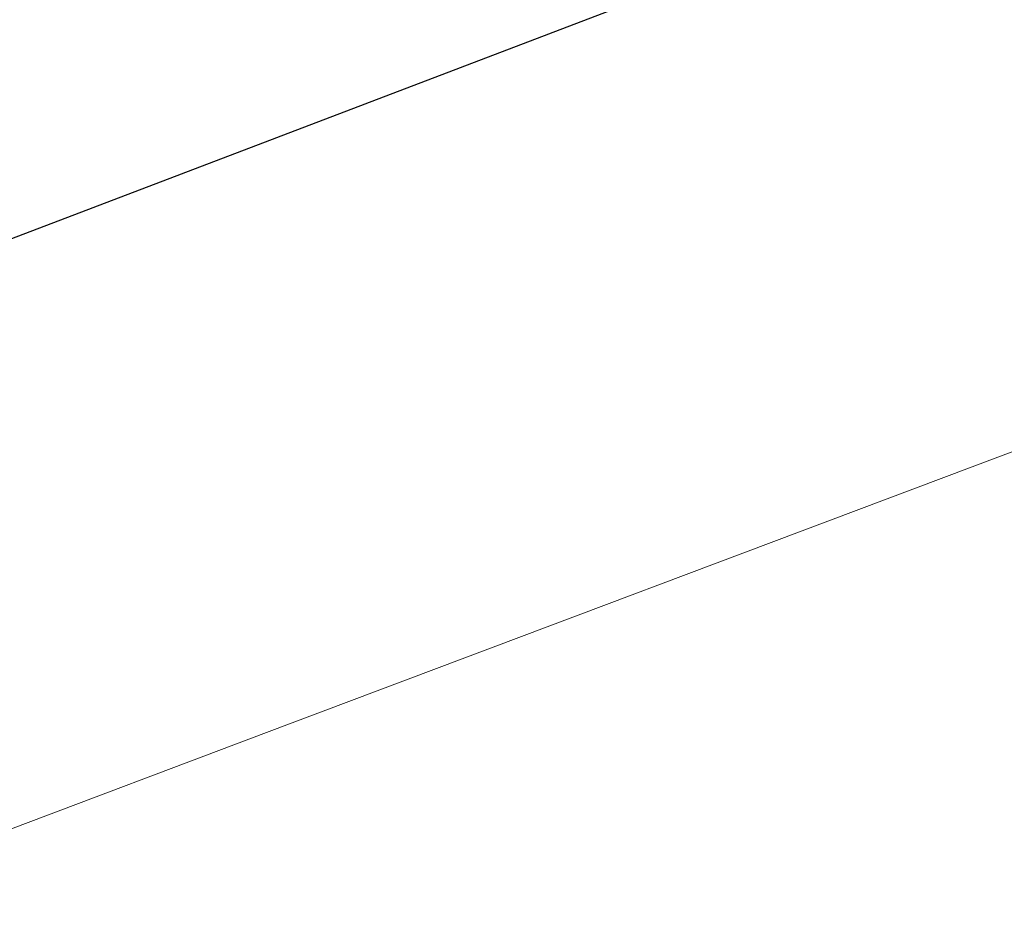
# Model space of a CAD drawing. Extents: x 1620613 to 1693141, y 557269 to 607790.
# Tile 169 of 256: x 1620825.3 to 1620826.52, y 607275.99 to 607277.1. Entities that reach past the tile are written whole.
import ezdxf

# ---------------------------------------------------------------- set-up
doc = ezdxf.new("R2010")
doc.units = 0
doc.header["$LTSCALE"] = 10
doc.header["$MEASUREMENT"] = 0
doc.linetypes.add('DGN Style 2', pattern=[7.346996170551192, 4.408197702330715, -2.938798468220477])
doc.linetypes.add('DGN Style 3', pattern=[10.28579463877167, 7.346996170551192, -2.938798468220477])
for name, color, linetype, lineweight in [('BD_X_Building', 241, 'Continuous', 0), ('DR_X_Text', 7, 'Continuous', 0), ('DT_X_Contour_Major', 132, 'DGN Style 3', 30), ('DT_X_Contour_Minor', 136, 'DGN Style 3', 0), ('SV_X_Top_of_Bank', 97, 'DGN Style 2', 0)]:
    doc.layers.add(name, color=color, linetype=linetype, lineweight=lineweight)
doc.styles.get("Standard").update_dxf_attribs({"font": 'arial.ttf'})
doc.styles.add('Style-Arial', font='arial.ttf')
doc.dimstyles.get("Standard").update_dxf_attribs({"dimtxt": 0.18, "dimasz": 0.18, "dimexe": 0.18, "dimexo": 0.0625, "dimgap": 0.09, "dimtad": 0, "dimtih": 1, "dimtoh": 1, "dimdec": 4, "dimzin": 0, "dimdsep": 46, "dimtxsty": 'Standard', "dimcen": 0.09, "dimadec": 0, "dimazin": 0, "dimtfac": 1, "dimtdec": 4, "dimtofl": 0, "dimtmove": 0, "dimatfit": 3, "dimfxl": 1, "dimtolj": 1, "dimtzin": 0, "dimarcsym": 0})

# ---------------------------------------------------------------- blocks, each defined once
blk = doc.blocks.new('*U1004')
at = {"layer": 'DT_X_Contour_Major', "elevation": 1.400041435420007, "flags": 128}
blk.add_lwpolyline([(-21.93976150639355, 52.43080084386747), (-24.55939365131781, 50.56623233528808), (-25.07324931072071, 50.20075540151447), (-25.49211679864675, 49.90342538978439), (-25.81599611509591, 49.67424229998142), (-26.04488725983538, 49.51320613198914), (-26.5286127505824, 49.17463891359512), (-26.86069815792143, 48.89643813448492), (-27.49416026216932, 48.31576121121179), (-28.42899906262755, 47.43260814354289), (-29.66521455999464, 46.24697893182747), (-33.36362481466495, 42.68199950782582), (-34.63789799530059, 41.43113654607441), (-35.6869098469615, 40.35228222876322), (-36.51066036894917, 39.44543655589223), (-37.10914956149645, 38.71059952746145), (-39.37648935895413, 35.68271356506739), (-39.14461140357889, 34.72440318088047), (-39.11748551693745, 34.53703988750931), (-39.13548412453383, 34.38565445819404), (-39.19860722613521, 34.270246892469), (-39.30685482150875, 34.19081719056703), (-39.65568106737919, 34.02697513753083), (-39.80547600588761, 33.95399467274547), (-39.99324113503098, 33.85793481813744), (-40.21897645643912, 33.73879557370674), (-40.48268196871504, 33.59657693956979), (-41.23652359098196, 33.18655472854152), (-41.48677899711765, 33.04911515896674), (-41.67216399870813, 32.94431310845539), (-41.79267859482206, 32.87214857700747), (-41.8483227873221, 32.83262156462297), (-41.91021342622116, 32.77073289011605), (-41.93535763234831, 32.74787348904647), (-41.9643722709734, 32.72571179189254), (-41.99725734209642, 32.704247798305), (-42.03401284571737, 32.68348150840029), (-42.13718809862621, 32.62903500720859), (-42.17056614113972, 32.6109156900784), (-42.19331882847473, 32.59739261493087), (-42.20544616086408, 32.58846578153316), (-42.20694813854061, 32.58413519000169), (-42.19678627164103, 32.57871526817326), (-42.24759114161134, 32.55830200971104), (-42.40762715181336, 32.50112717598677), (-42.67689430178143, 32.40719076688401), (-43.05539259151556, 32.27649278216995), (-44.2103628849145, 31.87894938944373), (-44.59880446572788, 31.7446870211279), (-44.89790148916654, 31.64005746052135), (-45.107653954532, 31.5650607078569), (-45.22806186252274, 31.51969676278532), (-45.43002354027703, 31.43823665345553), (-45.49723870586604, 31.41096942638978), (-45.5474129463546, 31.39026282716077), (-45.58054626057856, 31.37611685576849), (-45.59663864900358, 31.36853151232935), (-45.61683045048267, 31.35705143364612), (-45.64332445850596, 31.34364673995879), (-45.70766263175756, 31.31204271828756), (-45.80984497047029, 31.26223936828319), (-45.94987147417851, 31.1942366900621), (-46.37373437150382, 30.98863044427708), (-46.60722330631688, 30.88066116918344), (-46.98979293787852, 30.71095802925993), (-47.52144326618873, 30.47952102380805), (-48.2021742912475, 30.18635015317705), (-50.21623128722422, 29.32224934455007), (-51.00338110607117, 28.98437580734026), (-51.85428781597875, 28.61883080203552), (-52.76895141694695, 28.22561432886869), (-53.7473719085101, 27.80472638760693), (-56.44150240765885, 26.64546325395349), (-57.53962421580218, 26.16893911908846), (-58.81339176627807, 25.60881406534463), (-60.26280505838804, 24.96508809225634), (-61.88786409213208, 24.23776120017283), (-66.45554917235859, 22.18675492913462), (-68.09062899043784, 21.45315311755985), (-69.57010463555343, 20.7906023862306), (-70.89397610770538, 20.1991027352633), (-72.06224340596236, 19.67865416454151), (-74.97015063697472, 18.38552608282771), (-76.15826667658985, 17.85616739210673), (-77.54168437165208, 17.23793738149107), (-79.12040372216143, 16.53083605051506), (-80.89442472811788, 15.73486339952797), (-85.88554961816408, 13.49377457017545), (-87.62136641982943, 12.71386338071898), (-89.0854731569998, 12.05494643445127), (-90.27786982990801, 11.51702373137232), (-91.19855643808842, 11.10009527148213), (-93.29144064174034, 10.1496117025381), (-94.07535680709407, 9.793956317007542), (-94.85744215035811, 9.439852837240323), (-95.6376966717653, 9.08730126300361), (-96.4161203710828, 8.736301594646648), (-98.48947580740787, 7.802371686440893), (-99.23885750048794, 7.464915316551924), (-99.93198600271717, 7.152993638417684), (-100.5688613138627, 6.866606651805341), (-101.1494834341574, 6.605754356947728), (-102.6228048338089, 5.94419449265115), (-103.1514858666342, 5.705517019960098), (-103.6325379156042, 5.485654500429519), (-104.065960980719, 5.284606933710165), (-104.4517550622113, 5.102374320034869), (-105.4170339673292, 4.641507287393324), (-105.7694686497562, 4.47372590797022), (-106.1028135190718, 4.316032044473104), (-106.4170685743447, 4.168425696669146), (-106.7122338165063, 4.030906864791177), (-107.4738880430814, 3.677640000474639), (-107.7785452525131, 3.536887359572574), (-108.1212762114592, 3.379579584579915), (-108.502080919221, 3.205716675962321), (-108.9209593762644, 3.015298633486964), (-110.0887335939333, 2.485443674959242), (-110.4712485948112, 2.312849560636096), (-110.7429629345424, 2.192458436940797), (-110.9038766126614, 2.124270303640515), (-110.9539896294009, 2.108285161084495), (-110.9398901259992, 2.13526210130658), (-110.9489432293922, 2.137609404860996), (-110.9866771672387, 2.124418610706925), (-111.0530919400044, 2.095689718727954), (-111.1481875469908, 2.05142272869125), (-111.4400169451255, 1.912659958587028), (-111.5377982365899, 1.866876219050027), (-111.612270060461, 1.833597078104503), (-111.6634324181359, 1.812822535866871), (-111.6912853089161, 1.804552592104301), (-111.7344803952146, 1.799172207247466), (-111.762095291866, 1.790682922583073), (-111.8125436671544, 1.769250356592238), (-111.885825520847, 1.734874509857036), (-111.9819408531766, 1.687555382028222), (-112.2686930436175, 1.544113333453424), (-112.3985299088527, 1.479032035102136), (-112.5729763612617, 1.391369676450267), (-112.7920324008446, 1.281126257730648), (-113.0556980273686, 1.148301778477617), (-114.3902266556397, 0.4757650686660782), (-114.7635977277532, -0.3447833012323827), (-114.8748791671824, -0.5615521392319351), (-115.048707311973, -0.8601950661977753), (-115.2850821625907, -1.240712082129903), (-115.5840037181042, -1.703103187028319), (-116.4645234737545, -3.045311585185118), (-116.8413496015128, -3.571592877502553), (-117.3114381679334, -4.14378045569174), (-117.8747891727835, -4.761874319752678), (-118.5314026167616, -5.425874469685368), (-120.4067217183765, -7.257749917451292), (-121.1277644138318, -7.920910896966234), (-121.8844031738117, -8.536487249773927), (-122.6766379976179, -9.104478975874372), (-123.5044688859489, -9.624886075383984), (-125.7594793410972, -10.94919217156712), (-126.6775372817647, -11.49014861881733), (-127.7404532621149, -12.11978838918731), (-128.9482272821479, -12.83811148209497), (-130.3008593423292, -13.64511789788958), (-134.101022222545, -15.91537943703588), (-135.3573783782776, -16.66637514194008), (-136.276324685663, -17.21666610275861), (-136.8578611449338, -17.56625231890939), (-137.1019877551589, -17.71513379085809), (-137.5155896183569, -17.98126051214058), (-138.0021783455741, -18.29434967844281), (-139.7976898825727, -19.44964814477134), (-142.9226688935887, -21.46037510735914), (-144.2252609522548, -22.26990701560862), (-145.7893028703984, -23.19045751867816), (-147.6147946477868, -24.22202661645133), (-149.7017362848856, -25.36461430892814), (-155.6155137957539, -28.55953961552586), (-157.5561379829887, -29.60797401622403), (-158.9426774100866, -30.35708323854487), (-159.7751320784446, -30.80686728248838), (-160.0535019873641, -30.95732614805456), (-160.0570420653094, -30.95944955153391), (-160.0854222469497, -30.97484128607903), (-160.1679077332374, -31.01942393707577), (-160.3044985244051, -31.09319750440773), (-161.5113554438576, -31.74477505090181), (-161.6256752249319, -31.79949204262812), (-161.6474569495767, -31.80970840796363), (-161.6638079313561, -31.81690736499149), (-161.6747281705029, -31.82108891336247), (-161.6802176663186, -31.8222530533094), (-161.6876153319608, -31.82133421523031), (-161.9299380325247, -31.95611541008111), (-162.6513578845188, -32.3611481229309), (-163.8518748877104, -33.03643235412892), (-165.5314890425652, -33.98196810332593), (-170.6492563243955, -36.86373212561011), (-172.5723847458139, -37.9128201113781), (-174.5034445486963, -38.89876105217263), (-176.4424357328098, -39.82155494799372), (-178.3893582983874, -40.68120179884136), (-183.5917269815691, -42.88939734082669), (-185.3273554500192, -43.62527062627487), (-186.6324643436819, -44.17674382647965), (-187.5070536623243, -44.54381694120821), (-187.9511234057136, -44.72648997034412), (-188.5612832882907, -44.96775126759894), (-188.7629008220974, -45.04776677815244), (-188.9101335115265, -45.10686733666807), (-189.0029813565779, -45.1450529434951), (-189.0414443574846, -45.16232359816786), (-189.0714992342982, -45.18049207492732), (-189.63210551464, -45.52159093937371), (-190.315957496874, -45.93774475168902), (-191.2688420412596, -46.51763481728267), (-196.3433792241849, -49.60583971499), (-202.8910931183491, -52.39049943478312), (-204.1230099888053, -52.91439581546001), (-205.0125975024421, -53.29265936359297), (-205.5598556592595, -53.52529007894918), (-205.7647844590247, -53.61228796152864), (-205.9841149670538, -53.70441025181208), (-206.304465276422, -53.83896245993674), (-207.5183382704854, -54.3488083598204), (-209.6463221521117, -55.24259532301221), (-210.5580805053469, -55.61734610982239), (-211.697367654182, -56.07125824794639), (-213.0641835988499, -56.60433173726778), (-214.6585283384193, -57.21656657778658), (-219.2134860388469, -58.95474128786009), (-220.7191495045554, -59.52947263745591), (-221.8199216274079, -59.95003565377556), (-222.5158024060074, -60.21643033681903), (-222.806791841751, -60.32865668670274), (-223.0429085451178, -60.42236917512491), (-223.366670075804, -60.54776194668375), (-224.1608671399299, -60.85365589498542), (-225.4254997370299, -61.34005101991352), (-227.1605678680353, -62.00694732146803), (-232.4146635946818, -64.02600569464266), (-234.3447776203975, -64.77087480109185), (-236.194547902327, -65.49118834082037), (-237.9639744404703, -66.18694631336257), (-239.6530572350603, -66.85814871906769), (-244.0501530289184, -68.61528104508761), (-245.5468302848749, -69.21262640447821), (-246.7390402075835, -69.6868132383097), (-247.6267827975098, -70.03784154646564), (-248.2100580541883, -70.26571132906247), (-249.3595022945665, -70.70915271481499), (-249.8617549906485, -70.88904846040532), (-250.5064298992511, -71.09615465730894), (-251.2935270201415, -71.33047130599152), (-252.2230463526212, -71.59199840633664), (-254.8916608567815, -72.32568460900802), (-255.9925903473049, -72.5987218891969), (-257.2939179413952, -72.8675690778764), (-258.7956436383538, -73.13222617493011), (-260.4977674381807, -73.39269318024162), (-265.3039617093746, -74.08168507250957), (-266.1266109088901, -74.56554924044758), (-264.9899128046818, -75.5003978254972), (-261.8938673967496, -76.8862308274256), (-256.8384746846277, -78.72304824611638), (-240.7449643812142, -84.22254058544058), (-235.4237471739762, -86.00029451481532), (-231.5302282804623, -87.20893704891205), (-229.0644077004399, -87.84846818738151), (-228.0262854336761, -87.91888793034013), (-227.1615571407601, -87.34785871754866), (-226.6587336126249, -87.28293034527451), (-225.7988092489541, -87.5164171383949), (-224.581784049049, -88.04831909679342), (-223.0076580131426, -88.87863622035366), (-218.3338541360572, -91.49070210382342), (-216.7270128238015, -92.33611458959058), (-215.4118417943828, -92.91330263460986), (-214.3883410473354, -93.22226623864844), (-213.6565105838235, -93.26300540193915), (-212.0938563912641, -93.0140105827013), (-211.4662516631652, -92.86694058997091), (-210.755428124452, -92.61247672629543), (-209.9613857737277, -92.25061899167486), (-209.0841246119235, -91.78136738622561), (-206.6338030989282, -90.38683794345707), (-205.8058606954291, -89.91874913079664), (-205.159774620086, -89.56037977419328), (-204.6955448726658, -89.31172987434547), (-204.4131714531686, -89.17279943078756), (-203.9026507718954, -88.9486108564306), (-203.5535843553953, -88.8066317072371), (-202.8892756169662, -88.54883569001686), (-201.9097245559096, -88.17522280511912), (-200.6149311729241, -87.68579305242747), (-196.7418257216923, -86.22622455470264), (-195.355017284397, -85.68387052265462), (-194.0994210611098, -85.15148479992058), (-192.9750370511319, -84.62906738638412), (-191.9818652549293, -84.11661828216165), (-189.5083567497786, -82.76337841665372), (-188.5476012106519, -82.26692584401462), (-187.5204659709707, -81.79249802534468), (-186.4269510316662, -81.34009496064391), (-185.2670563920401, -80.90971665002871), (-182.085497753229, -79.79140749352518), (-181.0110235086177, -79.41236451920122), (-180.1737697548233, -79.11396746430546), (-179.5737364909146, -78.89621632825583), (-179.21092371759, -78.759111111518), (-178.5597169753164, -78.50102509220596), (-178.274725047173, -78.3896349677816), (-177.9081543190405, -78.24902910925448), (-177.4600047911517, -78.07920751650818), (-176.9302764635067, -77.88017018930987), (-175.408895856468, -77.31044967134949), (-174.5538751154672, -76.98286888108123), (-173.1298483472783, -76.42741689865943), (-171.1368155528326, -75.64409372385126), (-168.5747767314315, -74.63289935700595), (-160.9839985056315, -71.63255278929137), (-158.4766794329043, -70.64185147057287), (-156.6478058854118, -69.92000744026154), (-155.4973778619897, -69.46702069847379), (-155.0253953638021, -69.28289124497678), (-154.6713694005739, -69.15035575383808), (-154.5121142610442, -69.0797579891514), (-154.2998683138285, -68.96736631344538), (-154.0346315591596, -68.81318072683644), (-153.7164039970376, -68.61720122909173), (-152.7971427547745, -68.0388640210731), (-152.4399201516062, -67.82467224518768), (-152.0576982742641, -67.61584982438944), (-151.6504771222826, -67.41239675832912), (-151.2182566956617, -67.21431304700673), (-150.0323365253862, -66.69324895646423), (-149.3015528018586, -66.38509097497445), (-147.9986417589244, -65.85141509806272), (-146.1236033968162, -65.09222132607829), (-143.6764377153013, -64.10750965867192), (-136.3878261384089, -61.18092135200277), (-133.9313332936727, -60.20287306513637), (-132.028313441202, -59.46366943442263), (-130.6787665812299, -58.96331045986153), (-129.8826927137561, -58.70179614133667), (-128.497793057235, -58.32288416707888), (-128.0267585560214, -58.18077637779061), (-127.6523297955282, -58.03863699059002), (-127.3745067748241, -57.89646600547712), (-127.1932894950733, -57.75426342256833), (-126.5730222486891, -57.09057764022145), (-125.4518074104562, -56.28434362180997), (-125.2397673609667, -56.13298969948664), (-125.0841678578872, -56.02445679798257), (-124.9850089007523, -55.95874491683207), (-124.9422904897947, -55.93585405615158), (-124.9036287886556, -55.93190645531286), (-124.8623317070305, -55.92013990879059), (-124.7674367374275, -55.88780096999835), (-124.6189438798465, -55.83488963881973), (-124.4168531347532, -55.76140591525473), (-123.8064806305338, -55.53801946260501), (-123.6182173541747, -55.46776073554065), (-123.5112069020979, -55.42452439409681), (-123.4854492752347, -55.40831043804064), (-123.5409444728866, -55.41911886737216), (-123.7972687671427, -55.48397119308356), (-123.8427438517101, -55.48782075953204), (-123.786925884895, -55.45073021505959), (-123.6298148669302, -55.37269955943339), (-123.3714107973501, -55.25372879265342), (-122.5472758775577, -54.88188659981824), (-122.2488896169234, -54.74987128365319), (-121.971832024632, -54.6327069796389), (-121.7161031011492, -54.53039368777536), (-121.4817028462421, -54.44293140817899), (-120.8850737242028, -54.22950001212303), (-120.6556228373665, -54.14126993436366), (-120.414742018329, -54.03665324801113), (-120.1624312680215, -53.91564995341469), (-119.8986905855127, -53.77826005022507), (-119.1801421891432, -53.3900381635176), (-118.9409370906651, -53.26113986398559), (-118.7622330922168, -53.16561138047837), (-118.6440301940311, -53.10345271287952), (-118.5863283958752, -53.07466386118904), (-118.5131250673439, -53.04238667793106), (-118.4701447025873, -53.02354976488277), (-118.3961061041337, -52.99124691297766), (-118.2910092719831, -52.94547812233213), (-117.7503630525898, -52.71032952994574), (-117.6174472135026, -52.65230406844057), (-117.522068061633, -52.61016308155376), (-117.4642255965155, -52.58390656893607), (-117.4439198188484, -52.57353453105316), (-117.4398199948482, -52.56705506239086), (-117.3827222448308, -52.54133328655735), (-117.2145038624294, -52.46902756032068), (-116.9351648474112, -52.35013788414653), (-116.5447051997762, -52.18466425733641), (-115.3553186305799, -51.68128931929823), (-114.8990938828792, -51.48572081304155), (-114.4224595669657, -51.27654649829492), (-113.9254156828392, -51.0537663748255), (-113.4079622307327, -50.81738044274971), (-112.0008735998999, -50.16887687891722), (-111.4547230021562, -49.91842484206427), (-110.8715876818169, -49.65344640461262), (-110.2514676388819, -49.37394156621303), (-109.5943628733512, -49.07991032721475), (-107.7927705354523, -48.27645848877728), (-107.090655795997, -47.96398079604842), (-106.3355058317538, -47.62913659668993), (-105.5273206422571, -47.27192589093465), (-104.6661002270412, -46.89234867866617), (-102.2987988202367, -45.85032077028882), (-101.2714422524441, -45.39665554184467), (-99.96484860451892, -44.81718078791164), (-98.37901787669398, -44.11189650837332), (-96.51395006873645, -43.28080270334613), (-91.16811980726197, -40.89680652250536), (-89.26102584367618, -40.0453804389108), (-87.54911664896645, -39.27909932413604), (-86.0323922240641, -38.59796317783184), (-84.71085256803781, -38.00197200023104), (-81.44699317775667, -36.52618881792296), (-80.293932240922, -36.00492454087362), (-79.28264397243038, -35.54796909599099), (-78.41312837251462, -35.1553224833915), (-77.68538544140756, -34.82698470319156), (-75.93376785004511, -34.03716239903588), (-75.10988197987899, -33.6668916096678), (-73.95193756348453, -33.14844596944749), (-72.45993460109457, -32.48182547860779), (-70.63387309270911, -31.66703013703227), (-65.31896434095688, -29.29667609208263), (-63.50355186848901, -28.48642948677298), (-62.04349601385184, -27.83345520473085), (-60.93879677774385, -27.33775324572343), (-60.18945415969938, -26.99932360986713), (-58.66501600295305, -26.30654101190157), (-58.14795203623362, -26.07113343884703), (-57.74008875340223, -25.88449766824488), (-57.44142615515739, -25.74663369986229), (-57.25196424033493, -25.65754153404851), (-56.89233338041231, -25.48499149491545), (-56.73431448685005, -25.40837477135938), (-56.52998095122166, -25.30793713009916), (-56.27933277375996, -25.18367857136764), (-55.98236995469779, -25.03559909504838), (-55.12871624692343, -24.60895926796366), (-54.8021015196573, -24.44762802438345), (-54.46249761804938, -24.28361416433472), (-54.10990454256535, -24.11691768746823), (-53.74432229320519, -23.94753859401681), (-52.75211739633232, -23.49228418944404), (-52.42637755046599, -23.34355442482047), (-52.19331168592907, -23.2388059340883), (-52.05291980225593, -23.17803871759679), (-52.00520189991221, -23.1612527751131), (-52.00151946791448, -23.17513196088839), (-51.98305213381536, -23.17130073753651), (-51.93041195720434, -23.14939767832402), (-51.84359893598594, -23.10942278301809), (-51.7226130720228, -23.05137605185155), (-51.35442030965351, -22.87248898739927), (-51.18149440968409, -22.78856505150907), (-50.93886128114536, -22.67095854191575), (-50.62652092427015, -22.51966945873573), (-50.24447333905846, -22.3346978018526), (-49.13273680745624, -21.79652995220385), (-48.77037147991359, -21.6214448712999), (-48.51707789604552, -21.49981551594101), (-48.37285605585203, -21.43164188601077), (-48.33770595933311, -21.41692398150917), (-48.38940136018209, -21.44895053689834), (-48.3976456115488, -21.45544617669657), (-48.38360681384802, -21.4509131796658), (-48.34728496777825, -21.43535154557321), (-48.28868007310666, -21.40876127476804), (-48.10268962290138, -21.32314903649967), (-48.03213329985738, -21.30118519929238), (-47.95995716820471, -21.29950286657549), (-47.88616122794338, -21.31810203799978), (-47.81074547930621, -21.35698271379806), (-47.45502576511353, -21.58574937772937), (-45.55152152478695, -20.24910547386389), (-45.08505867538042, -19.82915585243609), (-44.50145765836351, -19.14215437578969), (-43.80071847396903, -18.18810104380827), (-42.98284112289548, -16.96699585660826), (-40.64565062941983, -13.35464621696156), (-39.77070517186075, -12.12359074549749), (-38.89876166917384, -11.13968656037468), (-38.02982012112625, -10.40293366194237), (-37.16388052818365, -9.913332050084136), (-34.85871088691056, -8.937262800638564), (-34.08547835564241, -8.609855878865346), (-32.86025377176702, -8.091063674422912), (-32.50081392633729, -7.93886742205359), (-32.09393456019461, -7.67333186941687), (-31.14287634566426, -6.990872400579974), (-29.6476392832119, -5.891489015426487), (-27.60822337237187, -4.375181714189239), (-21.44420914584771, 0.2242029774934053), (-19.34036521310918, 1.7820458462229), (-17.65184408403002, 3.006035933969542), (-16.37864575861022, 3.896173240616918), (-15.52077023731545, 4.452457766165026), (-13.78686591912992, 5.490746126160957), (-13.19183777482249, 5.851244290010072), (-12.70718158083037, 6.154022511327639), (-12.33289733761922, 6.399080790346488), (-12.06898504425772, 6.586419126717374), (-11.51238152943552, 7.009028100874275), (-11.05634449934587, 7.306734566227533), (-10.10568604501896, 7.882897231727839), (-8.660406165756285, 8.737516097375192), (-6.720504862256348, 9.870591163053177), (-0.887939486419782, 13.26339960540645), (1.074877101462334, 14.40601187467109), (2.588902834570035, 15.28924235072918), (3.654137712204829, 15.91309103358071), (4.270581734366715, 16.27755792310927), (5.316044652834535, 16.90362723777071), (5.960527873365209, 17.29922631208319), (7.109880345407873, 18.01647154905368), (8.76410206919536, 19.05536294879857), (10.9231930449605, 20.41590051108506), (22.17697918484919, 27.51558351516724), (22.45916810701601, 27.57716344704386), (22.5727155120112, 27.45159017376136), (22.79241961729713, 27.04847895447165), (23.11828042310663, 26.36782978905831), (23.55029792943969, 25.40964267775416), (25.8140785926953, 20.2905142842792)], dxfattribs=at)
at = {"layer": 'DT_X_Contour_Minor', "transparency": 33554559, "elevation": 1.800041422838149, "flags": 128}
blk.add_lwpolyline([(-24.18095962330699, 52.19456630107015), (-26.13961108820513, 50.80046222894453), (-26.52381164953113, 50.52720175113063), (-26.83699127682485, 50.30489349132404), (-27.07914997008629, 50.13353744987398), (-27.25028772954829, 50.01313362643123), (-27.6119605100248, 49.75999305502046), (-27.86025474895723, 49.55198737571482), (-28.33388288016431, 49.11782576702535), (-29.03284490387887, 48.4575082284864), (-29.95714082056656, 47.57103476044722), (-32.72237512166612, 44.90556427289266), (-33.69162985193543, 43.94827698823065), (-34.52546831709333, 43.07551799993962), (-35.22389051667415, 42.287287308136), (-35.78689645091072, 41.58358491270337), (-37.10769058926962, 39.81974958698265), (-37.57608096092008, 39.21586285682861), (-37.99065647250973, 38.72707916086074), (-38.35141712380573, 38.35339849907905), (-38.65836291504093, 38.09482087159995), (-39.40513187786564, 37.55875124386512), (-39.65607010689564, 37.37009547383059), (-39.84880807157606, 37.20618038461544), (-39.98334577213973, 37.06700597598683), (-40.05968320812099, 36.95257224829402), (-40.18564935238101, 36.68040321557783), (-40.22203130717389, 36.57873467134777), (-40.23670256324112, 36.47785581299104), (-40.22966312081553, 36.37776664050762), (-40.20091298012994, 36.27846715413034), (-40.01608735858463, 35.81691215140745), (-40.15048069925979, 35.74531068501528), (-40.16360001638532, 35.73708894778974), (-40.14536082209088, 35.74311007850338), (-40.09576311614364, 35.76337407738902), (-40.01480689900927, 35.79788094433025), (-39.75711230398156, 35.90888974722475), (-39.66908160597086, 35.93833058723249), (-39.59826045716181, 35.94339650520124), (-39.54464885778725, 35.924087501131), (-39.50824680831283, 35.88040357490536), (-39.43412074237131, 35.73141320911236), (-39.40460542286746, 35.66106522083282), (-39.37165401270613, 35.56176403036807), (-39.33526651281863, 35.4335096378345), (-39.29544292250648, 35.2763020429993), (-39.18466522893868, 34.81847752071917), (-39.17252586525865, 34.65688272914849), (-39.21919104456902, 34.51546674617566), (-39.32466076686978, 34.39422957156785), (-39.48893503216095, 34.2931712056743), (-40.00540579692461, 34.0505873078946), (-40.19436498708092, 33.96038744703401), (-40.37388948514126, 33.87172578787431), (-40.54397928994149, 33.78460233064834), (-40.70463440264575, 33.69901707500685), (-41.12046844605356, 33.47284066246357), (-41.26366915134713, 33.39187158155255), (-41.38139573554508, 33.31859664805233), (-41.4736481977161, 33.25301586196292), (-41.54042653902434, 33.19512922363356), (-41.68453661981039, 33.05102371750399), (-41.74308398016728, 32.99779644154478), (-41.81064350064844, 32.94619374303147), (-41.88721518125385, 32.89621562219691), (-41.97279902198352, 32.84786207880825), (-42.21303881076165, 32.72108539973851), (-42.29075835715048, 32.67889523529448), (-42.34373715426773, 32.64740725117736), (-42.37197520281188, 32.62662144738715), (-42.37547250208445, 32.61653782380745), (-42.35181096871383, 32.60391773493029), (-42.39091265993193, 32.583645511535), (-42.52596388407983, 32.53229390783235), (-42.75696464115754, 32.44986292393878), (-43.08391493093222, 32.33635255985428), (-44.0837150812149, 31.99221908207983), (-44.42547770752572, 31.87377317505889), (-44.70091547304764, 31.776535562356), (-44.91002837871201, 31.70050624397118), (-45.05281642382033, 31.64568522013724), (-45.34515139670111, 31.52777354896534), (-45.44244383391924, 31.48830485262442), (-45.51506991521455, 31.45833251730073), (-45.56302964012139, 31.43785654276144), (-45.58632300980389, 31.42687692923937), (-45.61555018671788, 31.41025977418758), (-45.65389966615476, 31.39085678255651), (-45.74702772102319, 31.34511067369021), (-45.89493435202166, 31.27302144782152), (-46.0976195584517, 31.1745891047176), (-46.71115154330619, 30.87697870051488), (-46.99779240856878, 30.74271758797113), (-47.39756601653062, 30.56314205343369), (-47.91047236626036, 30.33825209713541), (-48.53651145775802, 30.06804771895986), (-50.35679269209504, 29.28708348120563), (-51.06820952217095, 28.98171731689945), (-51.83724908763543, 28.65134200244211), (-52.66391138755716, 28.29595753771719), (-53.54819642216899, 27.91556392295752), (-55.9831201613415, 26.86783541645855), (-57.01666897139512, 26.41871289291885), (-58.29112259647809, 25.85714170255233), (-59.80648103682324, 25.18312184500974), (-61.56274429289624, 24.39665332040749), (-66.5673193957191, 22.14947236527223), (-68.33273958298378, 21.3572880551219), (-69.87556881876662, 20.66612084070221), (-71.19580710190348, 20.07597072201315), (-72.29345443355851, 19.58683769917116), (-74.92372604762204, 18.41717243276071), (-76.0391293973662, 17.92006916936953), (-77.4126357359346, 17.30600832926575), (-79.04424506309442, 16.57498991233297), (-80.93395737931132, 15.72701391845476), (-86.31732754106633, 13.30980116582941), (-88.17255430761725, 12.47632087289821), (-89.70070698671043, 11.78878955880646), (-90.90178557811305, 11.24720722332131), (-91.77579008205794, 10.85157386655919), (-93.67036997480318, 9.991150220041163), (-94.38000876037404, 9.669193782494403), (-95.0879901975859, 9.348642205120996), (-95.79431428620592, 9.02949548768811), (-96.49898102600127, 8.71175363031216), (-98.37588253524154, 7.866315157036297), (-99.06783932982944, 7.55473544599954), (-99.73603358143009, 7.254075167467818), (-100.380465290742, 6.964334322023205), (-101.0011344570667, 6.685512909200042), (-102.6245688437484, 5.956548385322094), (-103.1982293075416, 5.697795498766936), (-103.7016349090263, 5.468260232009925), (-104.1347856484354, 5.26794258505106), (-104.4976815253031, 5.096842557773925), (-105.3717307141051, 4.679532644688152), (-105.6991237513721, 4.523773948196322), (-106.0257659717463, 4.369480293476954), (-106.3516573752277, 4.216651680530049), (-106.6767979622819, 4.065288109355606), (-107.5428384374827, 3.663605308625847), (-107.8765955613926, 3.5093037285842), (-108.228336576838, 3.347661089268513), (-108.5980614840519, 3.178677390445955), (-108.9857702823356, 3.002352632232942), (-110.0436389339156, 2.522365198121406), (-110.3899303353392, 2.366441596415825), (-110.6354030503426, 2.258661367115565), (-110.7800570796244, 2.199024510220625), (-110.8238924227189, 2.187531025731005), (-110.8063617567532, 2.221072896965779), (-110.8176179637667, 2.22399142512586), (-110.864534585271, 2.207590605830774), (-110.9471116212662, 2.171870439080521), (-111.065349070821, 2.116830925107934), (-111.4281961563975, 1.944299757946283), (-111.549772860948, 1.887374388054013), (-111.6423676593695, 1.845996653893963), (-111.7059805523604, 1.820166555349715), (-111.7406115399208, 1.809884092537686), (-111.7943182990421, 1.803194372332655), (-111.8286533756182, 1.792639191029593), (-111.8913785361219, 1.765990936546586), (-111.9824937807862, 1.723249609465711), (-112.1019991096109, 1.66441520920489), (-112.4585334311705, 1.486066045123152), (-112.6107108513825, 1.409811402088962), (-112.7998423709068, 1.314809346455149), (-113.0259279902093, 1.201059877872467), (-113.2889677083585, 1.068562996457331), (-114.0396790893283, 0.69024142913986), (-114.2872314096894, 0.568059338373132), (-114.4668548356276, 0.4852542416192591), (-114.5785493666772, 0.4418261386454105), (-114.6223150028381, 0.4377750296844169), (-114.648451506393, 0.4794747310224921), (-114.6577560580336, 0.4941408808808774), (-114.6660673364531, 0.5068645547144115), (-114.6733853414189, 0.5176457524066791), (-114.6797100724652, 0.5264844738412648), (-114.7069078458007, 0.5631993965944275), (-114.8184190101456, 0.5857427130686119), (-114.8512880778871, 0.5817863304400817), (-114.9021047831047, 0.5602557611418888), (-114.9708691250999, 0.521151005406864), (-115.0575811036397, 0.4644720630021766), (-115.3127432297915, 0.2898959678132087), (-115.4414968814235, 0.1639744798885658), (-115.6363862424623, -0.08285791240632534), (-115.8974113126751, -0.4506012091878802), (-116.2245720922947, -0.9392554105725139), (-117.1851817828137, -2.403547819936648), (-117.5714658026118, -2.953456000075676), (-118.0098605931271, -3.504961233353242), (-118.500366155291, -4.058063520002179), (-119.0429824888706, -4.612762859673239), (-120.5594404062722, -6.094090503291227), (-121.1927058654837, -6.659830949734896), (-121.9551588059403, -7.246056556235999), (-122.8467992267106, -7.852767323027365), (-123.8676271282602, -8.479963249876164), (-126.7620848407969, -10.17979926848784), (-127.864000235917, -10.8284669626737), (-128.9989031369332, -11.49959303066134), (-130.1667935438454, -12.19317747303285), (-131.3676714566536, -12.90922028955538), (-134.6139958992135, -14.84861229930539), (-135.6910177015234, -15.49258175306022), (-136.4873397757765, -15.96994610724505), (-137.00296212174, -16.28070536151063), (-137.237884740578, -16.42485951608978), (-137.4900787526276, -16.58713046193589), (-137.7565083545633, -16.75856111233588), (-138.3666516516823, -17.1511498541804), (-139.3205086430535, -17.76489668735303), (-140.6180793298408, -18.59980161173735), (-144.5365527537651, -21.12109219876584), (-146.057583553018, -22.07550189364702), (-147.6818208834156, -23.04776303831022), (-149.4092647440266, -24.03787563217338), (-151.2399151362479, -25.04583967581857), (-156.2592582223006, -27.75754572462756), (-157.9071188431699, -28.64785731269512), (-159.0861933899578, -29.28501254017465), (-159.7964818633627, -29.66901140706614), (-160.0379842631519, -29.799853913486), (-160.0569425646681, -29.81122544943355), (-160.0890574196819, -29.82893668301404), (-160.1711832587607, -29.87354173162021), (-160.3033200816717, -29.94504059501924), (-160.4854678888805, -30.04343327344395), (-161.0378766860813, -30.34167216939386), (-161.453391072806, -30.58673781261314), (-162.2856276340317, -31.09825556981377), (-163.5345863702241, -31.8762254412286), (-165.2002672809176, -32.92064742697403), (-173.9457966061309, -38.41633829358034), (-174.5053201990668, -38.7314004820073), (-174.867815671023, -38.89980899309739), (-175.7155062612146, -39.27000787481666), (-177.0483919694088, -39.84199712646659), (-178.8664727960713, -40.61577674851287), (-184.3616151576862, -42.94824290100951), (-186.1728366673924, -43.71679719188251), (-187.4851444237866, -44.27311045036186), (-188.2985384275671, -44.61718267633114), (-188.6130186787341, -44.74901386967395), (-188.7864143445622, -44.81757567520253), (-188.8437101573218, -44.84031453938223), (-188.8855508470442, -44.85710977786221), (-188.9119364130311, -44.86796139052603), (-188.9228668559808, -44.87286937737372), (-188.931407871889, -44.87803250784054), (-188.9728376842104, -44.90323402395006), (-189.0907213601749, -44.97496622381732), (-189.2850588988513, -45.09322910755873), (-189.5558503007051, -45.25802267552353), (-190.9979358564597, -46.13563092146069), (-200.9809675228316, -50.38128774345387), (-202.8592208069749, -51.18005113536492), (-204.215538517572, -51.75677410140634), (-205.04992065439, -52.11145664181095), (-205.3623672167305, -52.24409875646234), (-205.4996439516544, -52.30175716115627), (-205.6967714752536, -52.38455384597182), (-206.1851964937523, -52.58970009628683), (-206.9649190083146, -52.91719591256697), (-208.0359390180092, -53.36704129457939), (-211.2803890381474, -54.72976173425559), (-212.5267256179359, -55.24626083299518), (-213.8323978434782, -55.77371779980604), (-215.1974057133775, -56.31213263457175), (-216.6217492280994, -56.86150533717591), (-220.4991127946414, -58.34110970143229), (-221.7850403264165, -58.8320294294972), (-222.734800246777, -59.19508533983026), (-223.3483925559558, -59.43027743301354), (-223.6258172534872, -59.53760570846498), (-223.9173929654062, -59.65332935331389), (-224.22196076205, -59.77157573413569), (-224.9169823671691, -60.039522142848), (-226.0024577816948, -60.45716857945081), (-227.4783870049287, -61.02451504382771), (-231.9348033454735, -62.73703898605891), (-233.6412232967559, -63.39652951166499), (-235.4181708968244, -64.09060813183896), (-237.2656461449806, -64.81927484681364), (-239.1836490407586, -65.5825296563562), (-244.3923602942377, -67.6639932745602), (-246.1431725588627, -68.36306236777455), (-247.4890759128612, -68.89917193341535), (-248.4300703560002, -69.27232197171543), (-248.9661558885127, -69.48251248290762), (-249.8558387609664, -69.82574114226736), (-250.2946615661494, -69.97874927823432), (-250.9438678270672, -70.1803521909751), (-251.8034575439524, -70.43054988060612), (-252.8734307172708, -70.72934234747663), (-256.0072037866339, -71.59091529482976), (-257.3000331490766, -71.91154492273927), (-258.8281914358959, -72.22725409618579), (-260.5916786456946, -72.53804281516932), (-262.5904947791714, -72.84391107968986), (-268.2344430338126, -73.6529991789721), (-269.2004858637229, -74.22120432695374), (-267.8656531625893, -75.31900369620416), (-264.229944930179, -76.94639728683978), (-258.2933611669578, -79.1033850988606), (-239.394637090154, -85.56147822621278), (-233.1634486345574, -87.66069986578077), (-228.643926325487, -89.1147949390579), (-225.8360701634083, -89.92376344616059), (-224.7398801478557, -90.08760538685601), (-224.0989283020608, -89.66434847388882), (-223.7262266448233, -89.61622242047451), (-223.0888355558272, -89.78928694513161), (-222.1867550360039, -90.18354204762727), (-221.0199850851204, -90.79898772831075), (-217.5556793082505, -92.7350969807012), (-216.3597373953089, -93.36094720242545), (-215.3701409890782, -93.78641592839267), (-214.5868900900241, -94.01150315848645), (-214.0099846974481, -94.03620889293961), (-211.7992323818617, -93.68394549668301), (-207.7296554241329, -92.34900280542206), (-206.1300878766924, -91.03043986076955), (-205.8097007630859, -90.77156042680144), (-205.5340683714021, -90.56002053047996), (-205.303190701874, -90.39582017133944), (-205.117067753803, -90.27895934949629), (-204.6804128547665, -90.0304498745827), (-204.5339060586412, -89.94748955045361), (-204.4218768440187, -89.88499068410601), (-204.3443252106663, -89.84295327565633), (-204.3012511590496, -89.82137732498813), (-204.2323571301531, -89.79112340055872), (-204.0175103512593, -89.70875089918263), (-203.4246405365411, -89.48432383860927), (-202.4537476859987, -89.11784221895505), (-201.1048318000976, -88.60930603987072), (-197.0036920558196, -87.06380348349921), (-195.53523340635, -86.48951762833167), (-194.2057122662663, -85.92578698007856), (-193.0151286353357, -85.37261153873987), (-191.963482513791, -84.8299913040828), (-189.3443428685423, -83.39707762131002), (-188.3270215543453, -82.8713957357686), (-187.2394123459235, -82.36903534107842), (-186.0815152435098, -81.88999643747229), (-184.8533302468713, -81.4342790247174), (-181.484453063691, -80.2501279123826), (-180.3467177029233, -79.84876827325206), (-179.4601695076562, -79.53280269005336), (-178.8248084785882, -79.30223116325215), (-178.4406346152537, -79.15705369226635), (-177.7510872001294, -78.88377251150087), (-177.4752271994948, -78.77552726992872), (-177.1648077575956, -78.65575243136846), (-176.8198288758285, -78.52444799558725), (-176.4402905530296, -78.38161396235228), (-175.3821091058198, -77.98535041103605), (-174.657990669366, -77.70635111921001), (-173.2792714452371, -77.1665509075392), (-171.2459514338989, -76.3659497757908), (-168.5580306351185, -75.30454772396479), (-160.5174407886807, -72.12640769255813), (-157.8664053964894, -71.07881973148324), (-155.9437416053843, -70.31966087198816), (-154.7494494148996, -69.8489311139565), (-154.2835288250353, -69.66663045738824), (-154.0122360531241, -69.56506750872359), (-153.8901976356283, -69.51096790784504), (-153.7275519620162, -69.42484131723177), (-153.5242990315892, -69.30668773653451), (-153.2804388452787, -69.15650716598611), (-152.5760020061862, -68.71332299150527), (-152.3022596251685, -68.54918621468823), (-152.0093601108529, -68.38916401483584), (-151.6973034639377, -68.23325639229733), (-151.3660896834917, -68.08146334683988), (-150.457310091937, -67.68216799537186), (-149.7965649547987, -67.40557416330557), (-148.4959142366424, -66.87526418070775), (-146.5553579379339, -66.09123804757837), (-143.9748960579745, -65.05349576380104), (-136.2404569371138, -61.94789480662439), (-133.6499864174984, -60.91447590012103), (-131.6794041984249, -60.14341989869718), (-130.3287102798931, -59.63472680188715), (-129.597904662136, -59.38839661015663), (-128.475607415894, -59.08133330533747), (-128.0837312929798, -58.95530226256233), (-127.7498258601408, -58.8075066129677), (-127.4738911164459, -58.63794635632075), (-127.2559270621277, -58.44662149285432), (-126.3740264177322, -57.50298804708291), (-125.5114376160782, -56.88272472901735), (-125.3272058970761, -56.75648262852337), (-125.1441916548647, -56.64358346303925), (-124.9623948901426, -56.54402723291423), (-124.7818156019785, -56.45781393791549), (-124.3018941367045, -56.24570239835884), (-124.1252345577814, -56.16937275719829), (-123.9551969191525, -56.09946748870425), (-123.7917812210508, -56.03598659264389), (-123.634987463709, -55.97893006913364), (-123.2257000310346, -55.83534516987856), (-123.0975281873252, -55.78019966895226), (-123.0199782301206, -55.7224518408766), (-122.9930501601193, -55.66210168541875), (-123.01674397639, -55.59914920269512), (-123.2454328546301, -55.29929885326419), (-123.5280223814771, -55.37079651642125), (-123.557898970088, -55.37377578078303), (-123.5264189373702, -55.35207171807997), (-123.4335822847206, -55.30568432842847), (-123.2793890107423, -55.23461361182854), (-122.7863981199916, -55.01218059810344), (-122.5932278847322, -54.92795936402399), (-122.383460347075, -54.84212042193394), (-122.1570955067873, -54.75466377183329), (-121.9141333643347, -54.66558941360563), (-121.2441045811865, -54.42590084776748), (-120.9864257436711, -54.32681635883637), (-120.7159108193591, -54.20932931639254), (-120.4325598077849, -54.07343972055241), (-120.1363727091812, -53.91914757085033), (-119.3294256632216, -53.48316510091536), (-119.0607926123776, -53.33840922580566), (-118.8601037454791, -53.23112845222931), (-118.7273590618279, -53.1613227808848), (-118.6625585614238, -53.1289922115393), (-118.5803494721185, -53.09274416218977), (-118.5320814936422, -53.07158985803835), (-118.4489343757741, -53.0353129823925), (-118.330908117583, -52.9839135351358), (-118.1780027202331, -52.91739151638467), (-117.723749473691, -52.71983603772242), (-117.574481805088, -52.65467205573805), (-117.4673687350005, -52.60734671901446), (-117.40241026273, -52.57786002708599), (-117.3796063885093, -52.56621198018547), (-117.3750021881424, -52.55893538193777), (-117.32292377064, -52.53514638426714), (-117.1701416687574, -52.46923683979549), (-116.916655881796, -52.36120674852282), (-116.56246641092, -52.21105611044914), (-115.4836895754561, -51.75449367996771), (-115.0592612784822, -51.57221276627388), (-114.5950590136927, -51.36779184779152), (-114.0910827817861, -51.14123092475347), (-113.547332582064, -50.89252999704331), (-112.044300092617, -50.1998075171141), (-111.4609096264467, -49.93227813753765), (-110.8380125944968, -49.64923185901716), (-110.1756089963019, -49.3506686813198), (-109.4736988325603, -49.03658860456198), (-107.5492629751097, -48.17835253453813), (-106.8173808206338, -47.85253848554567), (-106.0650612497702, -47.51877339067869), (-105.2923042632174, -47.17705725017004), (-104.4991098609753, -46.82739006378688), (-102.3566749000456, -45.88434283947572), (-101.3863502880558, -45.45568486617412), (-100.0822026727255, -44.87699636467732), (-98.44423205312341, -44.14827733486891), (-96.4724384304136, -43.26952777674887), (-90.76922476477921, -40.72615491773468), (-88.75926945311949, -39.8289467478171), (-87.00681376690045, -39.04485188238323), (-85.5118577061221, -38.37387032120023), (-84.27440127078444, -37.81600206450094), (-81.31785027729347, -36.47917111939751), (-80.27335569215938, -36.00698643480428), (-79.35728518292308, -35.59305558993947), (-78.56963874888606, -35.23737858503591), (-77.91041639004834, -34.9399554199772), (-76.32372220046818, -34.22449876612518), (-75.53716309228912, -33.87114173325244), (-74.36750640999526, -33.34766312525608), (-72.81475215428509, -32.65406294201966), (-70.87890032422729, -31.79034118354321), (-65.20583201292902, -29.2602543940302), (-63.27956802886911, -28.40062648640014), (-61.75557730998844, -27.71930785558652), (-60.63385985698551, -27.21629850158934), (-59.91441566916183, -26.89159842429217), (-58.53226218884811, -26.26347725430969), (-58.06345880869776, -26.05004163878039), (-57.69366377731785, -25.88082566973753), (-57.42287709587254, -25.75582934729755), (-57.25109876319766, -25.6750526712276), (-56.92503434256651, -25.51860773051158), (-56.77381655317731, -25.44516997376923), (-56.56471150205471, -25.34219040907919), (-56.29771918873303, -25.2096690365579), (-55.97283961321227, -25.04760585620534), (-55.02931106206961, -24.57604829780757), (-54.67752068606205, -24.40195806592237), (-54.3297959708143, -24.23335553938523), (-53.98613691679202, -24.0702407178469), (-53.64654352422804, -23.9126136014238), (-52.746382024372, -23.49959156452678), (-52.45081458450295, -23.36482985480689), (-52.23923338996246, -23.27031125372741), (-52.11163844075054, -23.21603576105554), (-52.06802973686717, -23.20200337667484), (-52.06372152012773, -23.21824116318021), (-52.04211588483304, -23.21375886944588), (-51.98053014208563, -23.18813364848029), (-51.87896429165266, -23.1413655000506), (-51.73741833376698, -23.07345442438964), (-51.3066556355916, -22.8641676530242), (-51.11980596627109, -22.77346711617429), (-50.88232898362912, -22.65833058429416), (-50.59422468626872, -22.51875805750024), (-50.25549307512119, -22.35474953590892), (-49.28470569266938, -21.88481215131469), (-48.97027855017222, -21.73316172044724), (-48.75508766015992, -21.63066346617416), (-48.63913302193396, -21.57731738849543), (-48.62241463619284, -21.5731234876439), (-48.71014727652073, -21.62747598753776), (-48.72413865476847, -21.63849978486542), (-48.70031330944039, -21.63080680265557), (-48.6386712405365, -21.60439704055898), (-48.53921244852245, -21.55927049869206), (-48.22356670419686, -21.41397734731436), (-48.10382505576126, -21.37670235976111), (-47.98133441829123, -21.37384726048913), (-47.85609479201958, -21.40541204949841), (-47.72810617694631, -21.47139672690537), (-47.12441166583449, -21.85963829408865), (-43.89396079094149, -19.59121021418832), (-43.19775608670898, -19.02601108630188), (-42.49362092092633, -18.30259716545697), (-41.78155529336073, -17.42096845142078), (-41.06155920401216, -16.38112494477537), (-39.13099568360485, -13.39725586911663), (-38.40827419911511, -12.38038078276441), (-37.688032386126, -11.56765733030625), (-36.97027024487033, -10.95908551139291), (-36.25498777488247, -10.55466532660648), (-34.35087408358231, -9.748413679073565), (-33.71216939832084, -9.477969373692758), (-33.22414061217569, -9.271325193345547), (-32.88678772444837, -9.128481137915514), (-32.70011073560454, -9.049437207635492), (-32.40320662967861, -8.923720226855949), (-31.99930430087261, -8.653783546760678), (-31.0102753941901, -7.938261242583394), (-29.4361199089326, -6.777153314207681), (-27.27683784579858, -5.170459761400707), (-20.73858357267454, -0.2918294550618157), (-18.53161800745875, 1.345858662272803), (-16.8144120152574, 2.599950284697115), (-15.58696559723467, 3.470445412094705), (-14.84927875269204, 3.957344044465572), (-13.5351265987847, 4.744278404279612), (-13.07620861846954, 5.023531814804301), (-12.68506879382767, 5.27109127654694), (-12.36170712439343, 5.486956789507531), (-12.10612361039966, 5.671128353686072), (-11.51493844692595, 6.119993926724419), (-11.03056794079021, 6.436196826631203), (-10.02084529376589, 7.048156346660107), (-8.48577050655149, 7.955872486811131), (-6.42534357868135, 9.159345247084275), (-0.230402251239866, 12.76294810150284), (1.8345676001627, 13.96469584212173), (3.383271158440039, 14.86723692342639), (4.41570842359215, 15.47057134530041), (4.931879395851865, 15.77469910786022), (5.619980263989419, 16.18676426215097), (6.044165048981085, 16.44713893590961), (6.800643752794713, 16.91921409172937), (7.889416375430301, 17.60298972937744), (9.31048291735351, 18.49846584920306), (16.71747925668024, 23.17132219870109), (21.32444000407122, 24.17666403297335), (22.23724801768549, 24.25435453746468), (23.00126030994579, 24.0565652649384), (23.6164768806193, 23.5832962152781), (24.08289772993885, 22.8345473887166), (25.91233834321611, 18.69760005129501)], dxfattribs=at)
blk = doc.blocks.new('TerminatorOpen_0.5')
at = {"color": 0, "linetype": 'ByBlock', "lineweight": -2}
for q in [(-1, 0.25), (-1, 0), (-1, -0.25)]:
    blk.add_line((0, 0), q, dxfattribs=at)

msp = doc.modelspace()

# ---------------------------------------------------------------- linework, layer by layer
at = {"layer": 'BD_X_Building', "extrusion": (-0.0872003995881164, -0.01757193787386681, 0.9960358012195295), "elevation": -150958.6532334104, "flags": 128}
msp.add_lwpolyline([(-275127.2193994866, 1702184.122064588), (-275127.2193994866, 1702158.994261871)], dxfattribs=at)
at = {"layer": 'SV_X_Top_of_Bank', "extrusion": (0.168901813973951, -0.4467975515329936, 0.8785465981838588), "elevation": 3356.978483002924, "flags": 128}
msp.add_lwpolyline([(1730947.770607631, -3965.265990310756), (1730946.805849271, -3964.96904812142), (1730946.663359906, -3964.804005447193), (1730941.67030618, -3965.055207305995), (1730939.350192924, -3965.361981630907), (1730937.749893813, -3967.172645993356), (1730926.574366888, -3968.532772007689), (1730874.446998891, -3968.466137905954), (1730864.586120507, -3969.339779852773), (1730855.732144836, -3969.748913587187), (1730845.815665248, -3968.420788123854), (1730844.088985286, -3969.592587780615), (1730838.536446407, -3969.077424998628), (1730833.231231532, -3969.713117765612)], dxfattribs=at)

# ---------------------------------------------------------------- block references
at = {"layer": 'DT_X_Contour_Minor', "transparency": 33554559}
msp.add_blockref('*U1004', (1621028.060791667, 607365.3311666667, 1050.599958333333), dxfattribs=at)

# ---------------------------------------------------------------- leaders
at = {"layer": 'DR_X_Text', "annotation_type": 0, "has_hookline": 1, "hookline_direction": 1}
msp.add_leader([(1620881.245000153, 607312.333310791, 1046.267599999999), (1620804.679557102, 607276.0227453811, 1046.267599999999), (1620803.279557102, 607276.0227453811, 1046.267599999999)], dimstyle='Standard', override={"dimscale": 10, "dimtxt": 0.14, "dimasz": 0.14, "dimgap": 0.07000000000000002, "dimtad": 0, "dimtxsty": 'Style-Arial', "dimldrblk": 'TerminatorOpen_0.5'}, dxfattribs=at)

doc.saveas('drawing.dxf')
